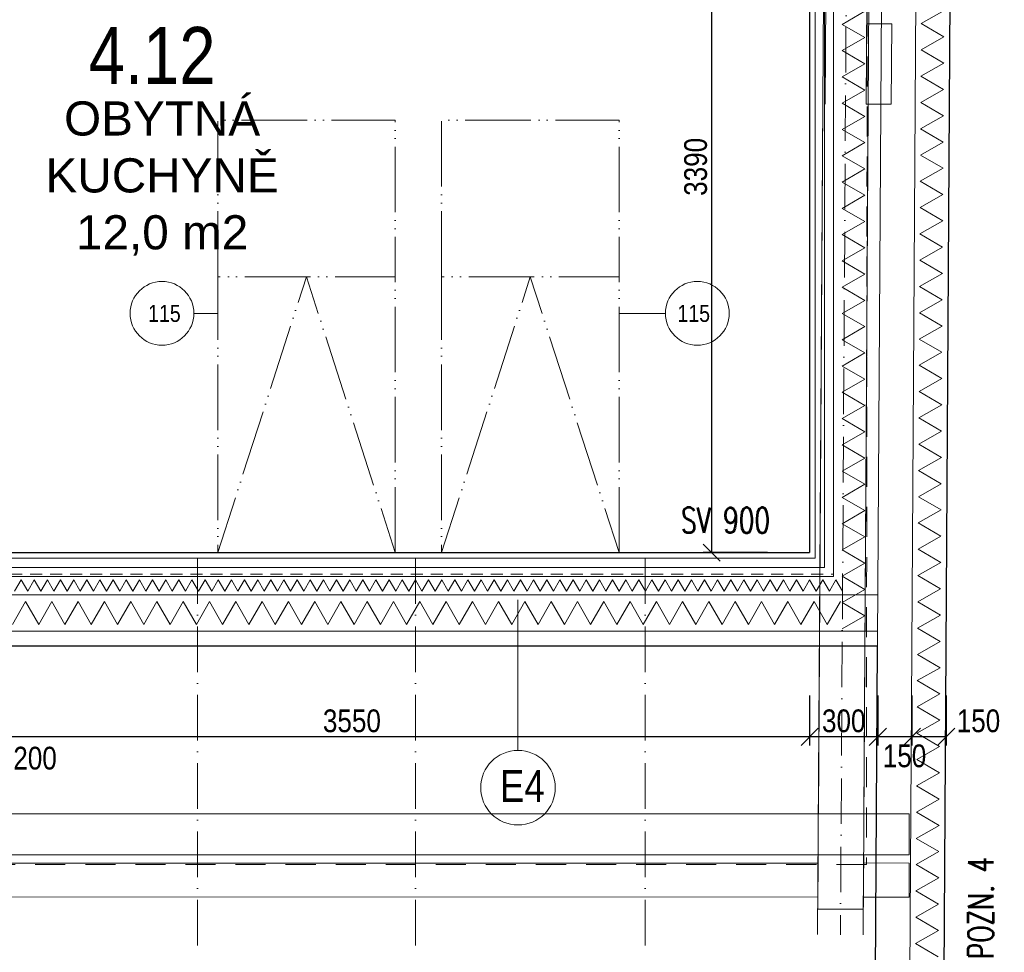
# Model space of a CAD drawing. Header units: millimetres. Extents: x -300958 to -108039, y 30118 to 292543.
# Tile 217 of 256: x -220692 to -216367, y 160949 to 165047. Entities that reach past the tile are written whole.
import ezdxf
from ezdxf.enums import TextEntityAlignment as Align

# ---------------------------------------------------------------- set-up
doc = ezdxf.new("R2010")
doc.units = ezdxf.units.MM
doc.header["$MEASUREMENT"] = 0
for name, pattern in [('ACAD_ISO05W100', [33, 24, -3, 0, -3, 0, -3]), ('CERCHOVANA1', [6, 4, -1, 0, -1]), ('DGN Style 2', [879.857395, 527.914437, -351.942958])]:
    doc.linetypes.add(name, pattern=pattern)
doc.layers.get('0').update_dxf_attribs({"lineweight": 13})
doc.layers.get('Defpoints').update_dxf_attribs({"color": 3, "lineweight": 13})
for name, color, linetype, lineweight in [('A_Krokev', 134, 'CERCHOVANA1', 9), ('A_Pozednice', 102, 'Continuous', 9), ('A_Vazné trámy', 52, 'Continuous', 9), ('A_Vodorovné prvky krovu', 133, 'Continuous', 9), ('A_Řezy', 182, 'Continuous', 9), ('dims', 7, 'Continuous', 9), ('legenda', 7, 'Continuous', 13), ('Materiály', 1, 'Continuous', 13), ('navrh', 1, 'Continuous', 9), ('popis', 7, 'Continuous', 9), ('PSV', 7, 'Continuous', 13), ('tenka', 7, 'Continuous', 13), ('texts', 3, 'Continuous', 30), ('walls', 7, 'Continuous', 13), ('walls pod', 7, 'Continuous', 13)]:
    doc.layers.add(name, color=color, linetype=linetype, lineweight=lineweight)
doc.styles.add('GENERATED_STYLE_8', font='arial.ttf')
doc.styles.get("Standard").update_dxf_attribs({"font": 'txt.shx'})
doc.styles.add('STYLE-0', font='ARIALN.TTF')
doc.styles.add('Style-Arial', font='arial.ttf')
doc.dimstyles.new('arch', dxfattribs={"dimscale": 50, "dimtxt": 2.5, "dimasz": 2.5, "dimexe": 1.25, "dimexo": 0.9, "dimtad": 1, "dimdec": 0, "dimtxsty": 'STYLE-0', "dimblk": 'ARCHTICK', "dimcen": 2.5, "dimadec": 0, "dimazin": 0, "dimtfac": 1, "dimtdec": 0, "dimtmove": 2, "dimatfit": 3, "dimldrblk": 'ARCHTICK', "dimfxl": 0, "dimarcsym": 0})

# ---------------------------------------------------------------- blocks, each defined once
blk = doc.blocks.new('_ArchTick')
at = {"color": 0, "linetype": 'ByBlock', "flags": 128}
blk.add_lwpolyline([(-0.5, -0.5), (0.5, 0.5)], dxfattribs=at)
blk = doc.blocks.new('*D455')
at = {"layer": 'Defpoints', "color": 0, "linetype": 'Continuous'}
for p in [(-220772.6, 162152.4), (-217222.2, 162152.4), (-220772.6, 161895.6)]:
    blk.add_point(p, dxfattribs=at)
at = {"layer": 'dims', "color": 0, "linetype": 'Continuous', "lineweight": -2}
for p, q in [((-220772.6, 162077.4), (-220772.6, 161858.1)), ((-217222.2, 162077.4), (-217222.2, 161858.1)), ((-217222.2, 161895.6), (-220772.6, 161895.6))]:
    blk.add_line(p, q, dxfattribs=at)
at = {"layer": 'dims', "color": 0, "linetype": 'Continuous', "lineweight": -2, "xscale": 75, "yscale": 75, "zscale": 75, "rotation": 180}
blk.add_blockref('_ArchTick', (-220772.6, 161895.6), dxfattribs=at)
at = {"layer": 'dims', "color": 0, "linetype": 'Continuous', "lineweight": -2, "xscale": 75, "yscale": 75, "zscale": 75}
blk.add_blockref('_ArchTick', (-217222.2, 161895.6), dxfattribs=at)
at = {"layer": 'dims', "color": 0, "linetype": 'Continuous', "insert": (-219233, 161965.4), "char_height": 100, "attachment_point": 5, "style": 'STYLE-0'}
blk.add_mtext('3550', dxfattribs=at)
blk = doc.blocks.new('*D734')
at = {"layer": 'Defpoints', "color": 0, "linetype": 'Continuous'}
for p in [(-220972.6, 162152.4), (-220772.6, 162152.4), (-220972.6, 161895.6)]:
    blk.add_point(p, dxfattribs=at)
at = {"layer": 'dims', "color": 0, "linetype": 'Continuous', "lineweight": -2}
for p, q in [((-220972.6, 162077.4), (-220972.6, 161858.1)), ((-220772.6, 162077.4), (-220772.6, 161858.1)), ((-220772.6, 161895.6), (-220972.6, 161895.6))]:
    blk.add_line(p, q, dxfattribs=at)
at = {"layer": 'dims', "color": 0, "linetype": 'Continuous', "lineweight": -2, "xscale": 75, "yscale": 75, "zscale": 75, "rotation": 180}
blk.add_blockref('_ArchTick', (-220972.6, 161895.6), dxfattribs=at)
at = {"layer": 'dims', "color": 0, "linetype": 'Continuous', "lineweight": -2, "xscale": 75, "yscale": 75, "zscale": 75}
blk.add_blockref('_ArchTick', (-220772.6, 161895.6), dxfattribs=at)
at = {"layer": 'dims', "color": 0, "linetype": 'Continuous', "insert": (-220625, 161801.4), "char_height": 100, "attachment_point": 5, "style": 'STYLE-0'}
blk.add_mtext('200', dxfattribs=at)
blk = doc.blocks.new('*D735')
at = {"layer": 'Defpoints', "color": 0, "linetype": 'Continuous'}
for p in [(-217222.2, 162152.4), (-216922.4, 162151.8), (-217222.2, 161895.6)]:
    blk.add_point(p, dxfattribs=at)
at = {"layer": 'dims', "color": 0, "linetype": 'Continuous', "lineweight": -2}
for p, q in [((-217222.2, 162077.4), (-217222.2, 161858.1)), ((-216922.4, 162076.8), (-216922.4, 161858.1)), ((-216922.4, 161895.6), (-217222.2, 161895.6))]:
    blk.add_line(p, q, dxfattribs=at)
at = {"layer": 'dims', "color": 0, "linetype": 'Continuous', "lineweight": -2, "xscale": 75, "yscale": 75, "zscale": 75, "rotation": 180}
blk.add_blockref('_ArchTick', (-217222.2, 161895.6), dxfattribs=at)
at = {"layer": 'dims', "color": 0, "linetype": 'Continuous', "lineweight": -2, "xscale": 75, "yscale": 75, "zscale": 75}
blk.add_blockref('_ArchTick', (-216922.4, 161895.6), dxfattribs=at)
at = {"layer": 'dims', "color": 0, "linetype": 'Continuous', "insert": (-217072.3, 161965.4), "char_height": 100, "attachment_point": 5, "style": 'STYLE-0'}
blk.add_mtext('300', dxfattribs=at)
blk = doc.blocks.new('*D736')
at = {"layer": 'Defpoints', "color": 0, "linetype": 'Continuous'}
for p in [(-216922.4, 162152.4), (-216772.4, 162152.7), (-216922.4, 161895.6)]:
    blk.add_point(p, dxfattribs=at)
at = {"layer": 'dims', "color": 0, "linetype": 'Continuous', "lineweight": -2}
for p, q in [((-216922.4, 162077.4), (-216922.4, 161858.1)), ((-216772.4, 162077.7), (-216772.4, 161858.1)), ((-216772.4, 161895.6), (-216922.4, 161895.6))]:
    blk.add_line(p, q, dxfattribs=at)
at = {"layer": 'dims', "color": 0, "linetype": 'Continuous', "lineweight": -2, "xscale": 75, "yscale": 75, "zscale": 75, "rotation": 180}
blk.add_blockref('_ArchTick', (-216922.4, 161895.6), dxfattribs=at)
at = {"layer": 'dims', "color": 0, "linetype": 'Continuous', "lineweight": -2, "xscale": 75, "yscale": 75, "zscale": 75}
blk.add_blockref('_ArchTick', (-216772.4, 161895.6), dxfattribs=at)
at = {"layer": 'dims', "color": 0, "linetype": 'Continuous', "insert": (-216805.3, 161811.5), "char_height": 100, "attachment_point": 5, "style": 'STYLE-0'}
blk.add_mtext('150', dxfattribs=at)
blk = doc.blocks.new('*D737')
at = {"layer": 'Defpoints', "color": 0, "linetype": 'Continuous'}
for p in [(-216772.4, 162152.4), (-216622.4, 162152.7), (-216772.4, 161895.6)]:
    blk.add_point(p, dxfattribs=at)
at = {"layer": 'dims', "color": 0, "linetype": 'Continuous', "lineweight": -2}
for p, q in [((-216772.4, 162077.4), (-216772.4, 161858.1)), ((-216622.4, 162077.7), (-216622.4, 161858.1)), ((-216622.4, 161895.6), (-216772.4, 161895.6))]:
    blk.add_line(p, q, dxfattribs=at)
at = {"layer": 'dims', "color": 0, "linetype": 'Continuous', "lineweight": -2, "xscale": 75, "yscale": 75, "zscale": 75, "rotation": 180}
blk.add_blockref('_ArchTick', (-216772.4, 161895.6), dxfattribs=at)
at = {"layer": 'dims', "color": 0, "linetype": 'Continuous', "lineweight": -2, "xscale": 75, "yscale": 75, "zscale": 75}
blk.add_blockref('_ArchTick', (-216622.4, 161895.6), dxfattribs=at)
at = {"layer": 'dims', "color": 0, "linetype": 'Continuous', "insert": (-216480.4, 161965.4), "char_height": 100, "attachment_point": 5, "style": 'STYLE-0'}
blk.add_mtext('150', dxfattribs=at)
blk = doc.blocks.new('*D941')
at = {"layer": 'Defpoints', "color": 0, "linetype": 'Continuous'}
for p in [(-217339.9, 166095), (-217652.7, 162705), (-217332.6, 162705)]:
    blk.add_point(p, dxfattribs=at)
at = {"layer": 'dims', "color": 0, "linetype": 'Continuous', "lineweight": -2}
for p, q in [((-217414.9, 166095), (-217690.2, 166095)), ((-217652.7, 166095), (-217652.7, 162705)), ((-217407.6, 162705), (-217690.2, 162705))]:
    blk.add_line(p, q, dxfattribs=at)
at = {"layer": 'dims', "color": 0, "linetype": 'Continuous', "lineweight": -2, "xscale": 75, "yscale": 75, "zscale": 75}
for p, rotation in [((-217652.7, 166095), 90), ((-217652.7, 162705), 270)]:
    blk.add_blockref('_ArchTick', p, dxfattribs=dict(at, rotation=rotation))
at = {"layer": 'dims', "color": 0, "linetype": 'Continuous', "insert": (-217722.5, 164400), "char_height": 100, "attachment_point": 5, "rotation": 90, "style": 'STYLE-0'}
blk.add_mtext('3390', dxfattribs=at)

msp = doc.modelspace()

# ---------------------------------------------------------------- linework, layer by layer
at = {"layer": 'A_Krokev', "ltscale": 50}
for p, q in [((-217044, 168015), (-217086.9, 161026.3)), ((-219911.1, 162680), (-219911.1, 160961.8)), ((-218954.2, 162680), (-218954.2, 160961.8)), ((-217944.2, 162680), (-217944.2, 160961.8))]:
    msp.add_line(p, q, dxfattribs=at)
at = {"layer": 'A_Pozednice', "ltscale": 0.4}
for points in [[(-217185, 161341.3), (-220767.1, 161341.3)], [(-216985.9, 161192), (-216785.5, 161191.3), (-216785.5, 161341.3), (-216984.9, 161342)], [(-220767.1, 161191.3), (-217185.9, 161192.1)]]:
    msp.add_lwpolyline(points, dxfattribs=at)
at = {"layer": 'A_Vazné trámy', "ltscale": 0.4}
for points in [[(-217183.6, 161558.6), (-217164.5, 164675.6)], [(-216964.5, 164675.8), (-216983.6, 161557.8)], [(-216984.7, 161377.8), (-216986.2, 161138.8), (-217186.2, 161138.9), (-217184.7, 161377.8)]]:
    msp.add_lwpolyline(points, dxfattribs=at)
at = {"layer": 'A_Vodorovné prvky krovu', "ltscale": 0.4}
for p, q in [((-216944, 168015), (-216986.9, 161025.6)), ((-216953, 168015), (-216973.5, 164675.8)), ((-217145.6, 167743.4), (-217186.9, 161026.9)), ((-217135.6, 167743.4), (-217154.5, 164675.6))]:
    msp.add_line(p, q, dxfattribs=at)
at = {"layer": 'A_Vodorovné prvky krovu'}
msp.add_line((-216784.9, 161557.8), (-216784.9, 161377.8), dxfattribs=at)
for points in [[(-216905.1, 176548.9), (-232568.5, 176548.9), (-232568.5, 160214.6), (-226434.8, 160214.6), (-226434.8, 161377.8), (-216784.9, 161377.8)], [(-216905.1, 176548.9), (-232568.5, 176548.9), (-232568.5, 160214.6), (-226434.8, 160214.6), (-226434.8, 161377.8), (-216784.9, 161377.8)], [(-216905.1, 176368.9), (-232388.5, 176368.9), (-232388.5, 160394.6), (-226614.8, 160394.6), (-226614.8, 161557.8), (-216784.9, 161557.8)], [(-216905.1, 176368.9), (-232388.5, 176368.9), (-232388.5, 160394.6), (-226614.8, 160394.6), (-226614.8, 161557.8), (-216784.9, 161557.8)]]:
    msp.add_lwpolyline(points, dxfattribs=at)
at = {"layer": 'A_Řezy'}
msp.add_lwpolyline([(-216863.5, 164675.8), (-216973.5, 164675.8), (-216971.4, 165028.2), (-216861.4, 165028.2)], close=True, dxfattribs=at)
at = {"layer": 'legenda', "linetype": 'Continuous'}
msp.add_line((-218503.4, 161836), (-218503.4, 162497.4), dxfattribs=at)
at = {"layer": 'legenda', "linetype": 'Continuous', "lineweight": 0}
msp.add_circle((-218503.4, 161672.2), 163.8, dxfattribs=at)
at = {"layer": 'Materiály', "linetype": 'Continuous'}
for p, q in [((-217197.2, 167743.4), (-217197.2, 162680)), ((-217157.2, 167743.4), (-217157.2, 162640)), ((-217117.2, 167743.4), (-217117.2, 162600)), ((-225925.4, 162680), (-217197.2, 162680)), ((-225925.4, 162640), (-217157.2, 162640)), ((-225925.4, 162600), (-217117.2, 162600)), ((-225925.4, 162520), (-216923.4, 162520)), ((-226382.6, 162360), (-216924.4, 162360))]:
    msp.add_line(p, q, dxfattribs=at)
at = {"layer": 'Materiály', "linetype": 'Continuous', "flags": 128}
for points in [[(-216979, 164390.9), (-217079, 164448.6), (-216979, 164506.3), (-217079, 164564.1), (-216979, 164621.8), (-217079, 164679.5), (-216979, 164737.3), (-217079, 164795), (-216979, 164852.8), (-217079, 164910.5), (-216979, 164968.2), (-217079, 165026), (-216979, 165083.7), (-217079, 165141.4), (-216979, 165199.2), (-217079, 165256.9), (-217029.4, 165285.5)], [(-216632.1, 164970.9), (-216731.7, 165029.2), (-216631.4, 165086.3)], [(-216647, 162546), (-216746.6, 162604.4), (-216646.2, 162661.5), (-216745.9, 162719.9), (-216645.5, 162777), (-216745.2, 162835.3), (-216644.8, 162892.4), (-216744.5, 162950.8), (-216644.1, 163007.9), (-216743.8, 163066.3), (-216643.4, 163123.4), (-216743.1, 163181.7), (-216642.7, 163238.8), (-216742.3, 163297.2), (-216642, 163354.3), (-216741.6, 163412.7), (-216641.3, 163469.8), (-216740.9, 163528.1), (-216640.6, 163585.2), (-216740.2, 163643.6), (-216639.9, 163700.7), (-216739.5, 163759.1), (-216639.2, 163816.2), (-216738.8, 163874.5), (-216638.4, 163931.7), (-216738.1, 163990), (-216637.7, 164047.1), (-216737.4, 164105.5), (-216637, 164162.6), (-216736.7, 164220.9), (-216636.3, 164278.1), (-216736, 164336.4), (-216635.6, 164393.5), (-216735.3, 164451.9), (-216634.9, 164509), (-216734.5, 164567.3), (-216634.2, 164624.5), (-216733.8, 164682.8), (-216633.5, 164739.9), (-216733.1, 164798.3), (-216632.8, 164855.4), (-216732.4, 164913.7), (-216632.1, 164970.9), (-216632.1, 164970.9)], [(-217079, 162370.1), (-217079, 162370.1), (-216979, 162427.9), (-217079, 162485.6), (-216979, 162543.4), (-217079, 162601.1), (-216979, 162658.8), (-217079, 162716.6), (-216979, 162774.3), (-217079, 162832), (-216979, 162889.8), (-217079, 162947.5), (-216979, 163005.2), (-217079, 163063), (-216979, 163120.7), (-217079, 163178.4), (-216979, 163236.2), (-217079, 163293.9), (-216979, 163351.6), (-217079, 163409.4), (-216979, 163467.1), (-217079, 163524.8), (-216979, 163582.6), (-217079, 163640.3), (-216979, 163698.1), (-217079, 163755.8), (-216979, 163813.5), (-217079, 163871.3), (-216979, 163929), (-217079, 163986.7), (-216979, 164044.5), (-217079, 164102.2), (-216979, 164159.9), (-217079, 164217.7), (-216979, 164275.4), (-217079, 164333.1), (-216979, 164390.9), (-216979, 164390.9)], [(-220137.7, 162535), (-220166.5, 162585), (-220195.4, 162535), (-220224.3, 162585), (-220253.1, 162535), (-220282, 162585), (-220310.9, 162535), (-220339.7, 162585), (-220368.6, 162535), (-220397.5, 162585), (-220426.3, 162535), (-220455.2, 162585), (-220484.1, 162535), (-220513, 162585), (-220541.8, 162535), (-220570.7, 162585), (-220599.6, 162535), (-220628.4, 162585), (-220657.3, 162535), (-220686.2, 162585), (-220715, 162535), (-220715, 162535)], [(-219502.6, 162535), (-219531.5, 162585), (-219560.3, 162535), (-219589.2, 162585), (-219618.1, 162535), (-219646.9, 162585), (-219675.8, 162535), (-219704.7, 162585), (-219733.5, 162535), (-219762.4, 162585), (-219791.3, 162535), (-219820.1, 162585), (-219849, 162535), (-219877.9, 162585), (-219906.7, 162535), (-219935.6, 162585), (-219964.5, 162535), (-219993.3, 162585), (-220022.2, 162535), (-220051.1, 162585), (-220079.9, 162535), (-220108.8, 162585), (-220137.7, 162535), (-220137.7, 162535)], [(-219502.6, 162535), (-219473.7, 162585), (-219444.9, 162535), (-219416, 162585), (-219387.1, 162535), (-219358.2, 162585), (-219329.4, 162535), (-219300.5, 162585), (-219271.6, 162535), (-219242.8, 162585), (-219213.9, 162535), (-219185, 162585), (-219156.2, 162535), (-219127.3, 162585), (-219098.4, 162535), (-219069.6, 162585), (-219040.7, 162535), (-219011.8, 162585), (-218983, 162535), (-218954.1, 162585), (-218925.2, 162535), (-218896.4, 162585), (-218867.5, 162535), (-218867.5, 162535)], [(-218867.5, 162535), (-218838.6, 162585), (-218809.8, 162535), (-218780.9, 162585), (-218752, 162535), (-218723.2, 162585), (-218694.3, 162535), (-218665.4, 162585), (-218636.6, 162535), (-218607.7, 162585), (-218578.8, 162535), (-218550, 162585), (-218521.1, 162535), (-218492.2, 162585), (-218463.4, 162535), (-218434.5, 162585), (-218405.6, 162535), (-218376.8, 162585), (-218347.9, 162535), (-218319, 162585), (-218290.2, 162535), (-218290.2, 162535)], [(-217712.8, 162535), (-217741.7, 162585), (-217770.5, 162535), (-217799.4, 162585), (-217828.3, 162535), (-217857.1, 162585), (-217886, 162535), (-217914.9, 162585), (-217943.7, 162535), (-217972.6, 162585), (-218001.5, 162535), (-218030.3, 162585), (-218059.2, 162535), (-218088.1, 162585), (-218116.9, 162535), (-218145.8, 162585), (-218174.7, 162535), (-218203.5, 162585), (-218232.4, 162535), (-218261.3, 162585), (-218290.2, 162535), (-218290.2, 162535)], [(-217077.7, 162535), (-217106.6, 162585), (-217135.5, 162535), (-217164.3, 162585), (-217193.2, 162535), (-217222.1, 162585), (-217250.9, 162535), (-217279.8, 162585), (-217308.7, 162535), (-217337.5, 162585), (-217366.4, 162535), (-217395.3, 162585), (-217424.1, 162535), (-217453, 162585), (-217481.9, 162535), (-217510.7, 162585), (-217539.6, 162535), (-217568.5, 162585), (-217597.3, 162535), (-217626.2, 162585), (-217655.1, 162535), (-217683.9, 162585), (-217712.8, 162535), (-217712.8, 162535)], [(-216656.9, 160929.5), (-216756.5, 160987.8), (-216656.2, 161045), (-216755.8, 161103.3), (-216655.5, 161160.4), (-216755.1, 161218.8), (-216654.8, 161275.9), (-216754.4, 161334.2), (-216654, 161391.4), (-216753.7, 161449.7), (-216653.3, 161506.8), (-216753, 161565.2), (-216652.6, 161622.3), (-216752.3, 161680.6), (-216651.9, 161737.8), (-216751.6, 161796.1), (-216651.2, 161853.2), (-216750.9, 161911.6), (-216650.5, 161968.7), (-216750.1, 162027), (-216649.8, 162084.2), (-216749.4, 162142.5), (-216649.1, 162199.6), (-216748.7, 162258), (-216648.4, 162315.1), (-216748, 162373.4), (-216647.7, 162430.6), (-216747.3, 162488.9), (-216647, 162546), (-216647, 162546)], [(-219108, 162390), (-219165.7, 162490), (-219223.4, 162390), (-219281.2, 162490), (-219338.9, 162390), (-219396.6, 162490), (-219454.4, 162390), (-219512.1, 162490), (-219569.8, 162390), (-219627.6, 162490), (-219685.3, 162390), (-219743, 162490), (-219800.8, 162390), (-219858.5, 162490), (-219916.3, 162390), (-219974, 162490), (-220031.7, 162390), (-220089.5, 162490), (-220147.2, 162390), (-220204.9, 162490), (-220262.7, 162390), (-220320.4, 162490), (-220378.1, 162390), (-220435.9, 162490), (-220493.6, 162390), (-220551.3, 162490), (-220609.1, 162390), (-220666.8, 162490), (-220724.5, 162390)], [(-217087.2, 162490), (-217087.2, 162490), (-217087.2, 162490), (-217087.2, 162490), (-217145, 162390), (-217202.7, 162490), (-217260.4, 162390), (-217318.2, 162490), (-217375.9, 162390), (-217433.6, 162490), (-217491.4, 162390), (-217549.1, 162490), (-217606.9, 162390), (-217664.6, 162490), (-217722.3, 162390), (-217780.1, 162490), (-217837.8, 162390), (-217895.5, 162490), (-217953.3, 162390), (-218011, 162490), (-218068.7, 162390), (-218126.5, 162490), (-218184.2, 162390), (-218241.9, 162490), (-218299.7, 162390), (-218357.4, 162490), (-218415.1, 162390), (-218472.9, 162490), (-218530.6, 162390), (-218588.3, 162490), (-218646.1, 162390), (-218703.8, 162490), (-218761.6, 162390), (-218819.3, 162490), (-218877, 162390), (-218934.8, 162490), (-218992.5, 162390), (-219050.2, 162490), (-219108, 162390), (-219108, 162390)]]:
    msp.add_lwpolyline(points, dxfattribs=at)
at = {"layer": 'navrh', "linetype": 'Continuous', "lineweight": 30}
for p, q in [((-216532.6, 177095), (-216632.6, 160814.1)), ((-217222.2, 166095), (-217222.2, 162705)), ((-220752.6, 162705), (-217222.2, 162705)), ((-226542.6, 162295), (-216923.5, 162295))]:
    msp.add_line(p, q, dxfattribs=at)
at = {"layer": 'navrh', "linetype": 'DGN Style 2', "lineweight": 0, "ltscale": 0.1}
msp.add_line((-225925.4, 162610), (-217117.2, 162610), dxfattribs=at)
at = {"layer": 'navrh', "linetype": 'ACAD_ISO05W100', "ltscale": 12, "flags": 128}
for points in [[(-219822.6, 163917), (-219822.6, 164605), (-219042.6, 164605), (-219042.6, 163917)], [(-218839.2, 163917), (-218839.2, 164605), (-218059.2, 164605), (-218059.2, 163917)], [(-219042.6, 162705), (-219042.6, 163917), (-219822.6, 163917), (-219822.6, 162705), (-219432.6, 163917), (-219042.6, 162705), (-219822.6, 162705)], [(-218059.2, 162705), (-218059.2, 163917), (-218839.2, 163917), (-218839.2, 162705), (-218449.2, 163917), (-218059.2, 162705), (-218839.2, 162705)]]:
    msp.add_lwpolyline(points, dxfattribs=at)
at = {"layer": 'PSV', "linetype": 'Continuous', "lineweight": 0}
for p, q in [((-219927.4, 163756.2), (-219822.6, 163756.2)), ((-217855.5, 163756.2), (-218059.2, 163756.2))]:
    msp.add_line(p, q, dxfattribs=at)
for centre in [(-220067.5, 163756.2), (-217715.4, 163756.2)]:
    msp.add_circle(centre, 140.1, dxfattribs=at)
at = {"layer": 'tenka', "linetype": 'Continuous'}
for p, q in [((-216725.2, 170165), (-216782.6, 160815)), ((-216924.8, 162087.4), (-216906.1, 165126))]:
    msp.add_line(p, q, dxfattribs=at)
at = {"layer": 'tenka', "linetype": 'DGN Style 2', "lineweight": 0, "ltscale": 0.25}
msp.add_line((-216972.6, 161335), (-225872.6, 161335), dxfattribs=at)
at = {"layer": 'walls', "linetype": 'Continuous', "lineweight": 30}
msp.add_line((-216932.6, 160815), (-216923.5, 162295), dxfattribs=at)
at = {"layer": 'walls pod', "linetype": 'DGN Style 2', "ltscale": 0.25}
msp.add_line((-216967.6, 167525), (-216972.6, 161335), dxfattribs=at)

# ---------------------------------------------------------------- texts
at = {"layer": 'legenda', "linetype": 'Continuous', "lineweight": 0, "insert": (-218582.2, 161609.5), "char_height": 140, "width": 298.375, "attachment_point": 7, "style": 'STYLE-0'}
msp.add_mtext('E4', dxfattribs=at)
at = {"layer": 'legenda', "linetype": 'Continuous', "lineweight": 0, "insert": (-216470.3, 160919.4), "char_height": 112, "attachment_point": 4, "rotation": 90.0012, "line_spacing_factor": 0.768246, "style": 'Style-Arial'}
msp.add_mtext('{\\Fromans|c238;\\W0.7143;POZN. 4}', dxfattribs=at)
at = {"layer": 'popis', "linetype": 'Continuous', "lineweight": 0, "insert": (-220066.8, 164348.6), "char_height": 150, "width": 1303.837, "attachment_point": 5, "style": 'GENERATED_STYLE_8'}
msp.add_mtext('OBYTNÁ\\PKUCHYNĚ\\P12,0 m2', dxfattribs=at)
at = {"layer": 'popis', "linetype": 'Continuous', "insert": (-217787, 162847.4), "char_height": 112, "attachment_point": 4, "rotation": 0.0012, "line_spacing_factor": 0.765173, "style": 'Style-Arial'}
msp.add_mtext('{\\Fromans|c238;\\W0.71429;SV 900}', dxfattribs=at)
at = {"layer": 'PSV', "linetype": 'Continuous', "lineweight": 0, "style": 'STYLE-0'}
for p in [(-220056.7, 163756.2), (-217731.3, 163756.2)]:
    msp.add_text('115', height=75, dxfattribs=at).set_placement(p, align=Align.MIDDLE_CENTER)
at = {"layer": 'texts', "linetype": 'Continuous', "lineweight": 0, "insert": (-220110.8, 164889.5), "char_height": 250, "width": 788.673, "attachment_point": 5, "line_spacing_factor": 0.722892}
msp.add_mtext('\\fArial Narrow|b0|i0|c238|p39;4.12', dxfattribs=at)

# ---------------------------------------------------------------- dimensions: what is measured, and where the dimension line sits
at = {"layer": 'dims', "linetype": 'Continuous'}
for base, p1, p2, angle, override, picture, middle in [((-217652.7, 162705), (-217339.9, 166095), (-217332.6, 162705), 270, {"dimtxt": 2, "dimasz": 1.5, "dimexe": 0.75, "dimexo": 1.5, "dimgap": 0.375, "dimcen": 0.05}, '*D941', (-217722.5, 164400)), ((-217222.2, 161895.6), (-216922.4, 162151.8), (-217222.2, 162152.4), 180, {"dimtxt": 2, "dimasz": 1.5, "dimexe": 0.75, "dimexo": 1.5, "dimgap": 0.375, "dimcen": 0.001}, '*D735', (-217072.3, 161965.4))]:
    dim = msp.add_linear_dim(base=base, p1=p1, p2=p2, angle=angle, dimstyle='arch', override=override, dxfattribs=at)
    dim.commit()
    dim.dimension.update_dxf_attribs({"geometry": picture, "text_midpoint": middle})
for base, p1, p2, picture, middle in [((-220972.6, 161895.6), (-220772.6, 162152.4), (-220972.6, 162152.4), '*D734', (-220625, 161801.4)), ((-220772.6, 161895.6), (-217222.2, 162152.4), (-220772.6, 162152.4), '*D455', (-219233, 161965.4)), ((-216922.4, 161895.6), (-216772.4, 162152.7), (-216922.4, 162152.4), '*D736', (-216805.3, 161811.5)), ((-216772.4, 161895.6), (-216622.4, 162152.7), (-216772.4, 162152.4), '*D737', (-216480.4, 161965.4))]:
    dim = msp.add_linear_dim(base=base, p1=p1, p2=p2, angle=180, dimstyle='arch', override={"dimtxt": 2, "dimasz": 1.5, "dimexe": 0.75, "dimexo": 1.5, "dimgap": 0.375, "dimcen": 0.001}, dxfattribs=at)
    dim.commit()
    dim.dimension.update_dxf_attribs({"geometry": picture, "text_midpoint": middle, "dimtype": 160})

doc.saveas('drawing.dxf')
